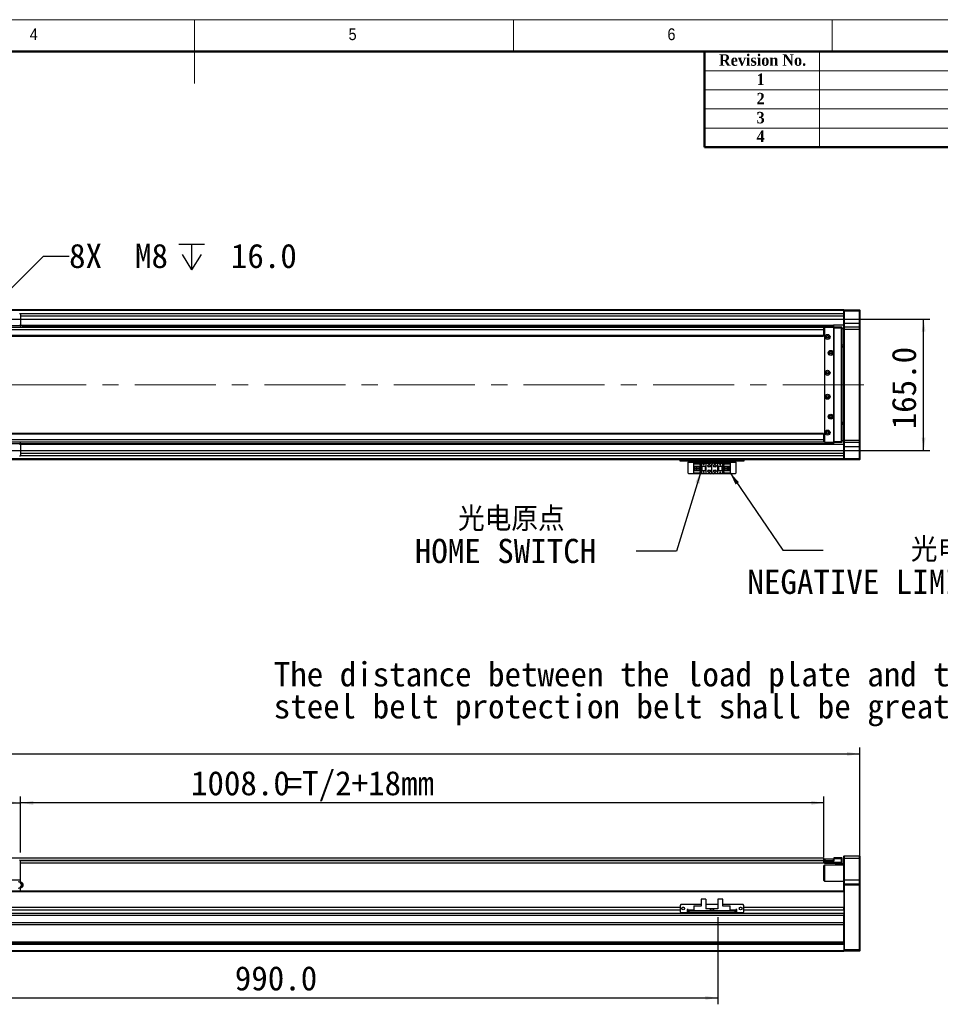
# Model space of a CAD drawing. Header units: millimetres. Extents: x 40 to 3320, y 40 to 2336.
# Tile 5 of 6: x 1461 to 2616, y 1101 to 2336. Entities that reach past the tile are written whole.
import ezdxf

# ---------------------------------------------------------------- set-up
doc = ezdxf.new("R2010")
doc.units = ezdxf.units.MM
doc.header["$LTSCALE"] = 8
doc.linetypes.add('CENTERX2', pattern=[20.32, 12.7, -2.54, 2.54, -2.54])
doc.layers.add('DIMNS', color=7, linetype='Continuous')
doc.styles.add('SLDTEXTSTYLE0', font='Gothic.ttf', dxfattribs={"width": 0.913})
doc.styles.add('SLDTEXTSTYLE1', font='timesbd.ttf', dxfattribs={"width": 0.933})
doc.styles.add('SLDTEXTSTYLE7', font='txt')
doc.styles.add('SLDTEXTSTYLE8', font='txt', dxfattribs={"bigfont": 'bigfont'})
doc.dimstyles.new('SLDDIMSTYLE0', dxfattribs={"dimtxt": 30.4, "dimasz": 16, "dimexe": 0, "dimexo": 0.0625, "dimgap": 7.6, "dimtad": 2, "dimdec": 1, "dimrnd": 1e-09, "dimzin": 4, "dimdsep": 46, "dimtxsty": 'SLDTEXTSTYLE7', "dimsah": 1, "dimcen": 0.09, "dimadec": 0, "dimazin": 1, "dimtfac": 1, "dimtdec": 1, "dimtmove": 0, "dimatfit": 0, "dimfxl": 0, "dimfrac": 2, "dimtolj": 1, "dimtzin": 12, "dimarcsym": 0})
doc.dimstyles.new('SLDDIMSTYLE1', dxfattribs={"dimtxt": 30.4, "dimasz": 16, "dimexe": 0, "dimexo": 0.0625, "dimgap": 7.6, "dimtad": 2, "dimdec": 1, "dimrnd": 1e-09, "dimzin": 4, "dimdsep": 46, "dimtxsty": 'SLDTEXTSTYLE7', "dimsah": 1, "dimcen": 0.09, "dimadec": 0, "dimazin": 1, "dimtfac": 1, "dimtdec": 1, "dimtofl": 0, "dimtmove": 0, "dimatfit": 3, "dimfxl": 0, "dimfrac": 2, "dimtolj": 1, "dimtzin": 12, "dimarcsym": 0})
doc.dimstyles.new('SLDDIMSTYLE3', dxfattribs={"dimtxt": 0.18, "dimasz": 16, "dimexe": 0, "dimexo": 0.0625, "dimgap": 0, "dimtad": 0, "dimtih": 1, "dimtoh": 1, "dimdec": 0, "dimrnd": 1e-09, "dimzin": 0, "dimdsep": 46, "dimtxsty": 'Standard', "dimsah": 1, "dimcen": 0.09, "dimadec": 0, "dimazin": 0, "dimtfac": 16, "dimtdec": 0, "dimtofl": 0, "dimtmove": 0, "dimatfit": 3, "dimfxl": 0, "dimfrac": 2, "dimtolj": 1, "dimtzin": 0, "dimarcsym": 0})
doc.dimstyles.new('SLDDIMSTYLE5', dxfattribs={"dimtxt": 30.4, "dimasz": 16, "dimexe": 0, "dimexo": 0.0625, "dimgap": 7.6, "dimtad": 0, "dimtih": 1, "dimtoh": 1, "dimdec": 6, "dimrnd": 1e-09, "dimzin": 12, "dimdsep": 46, "dimtxsty": 'SLDTEXTSTYLE7', "dimsah": 1, "dimcen": 0, "dimadec": 0, "dimazin": 3, "dimtfac": 1, "dimtdec": 1, "dimtofl": 0, "dimtmove": 0, "dimatfit": 3, "dimfxl": 0, "dimfrac": 2, "dimtolj": 1, "dimtzin": 12, "dimarcsym": 0})

# ---------------------------------------------------------------- blocks, each defined once
blk = doc.blocks.new('SW_NOTE_4')
at = {"layer": 'DIMNS', "color": 0, "char_height": 30.4, "attachment_point": 1, "style": 'SLDTEXTSTYLE7'}
for s, insert in [('The distance between the load plate and the ', (-929.8, 56)), ('steel belt protection belt shall be greater than 4mm', (-929.8, 15.8))]:
    blk.add_mtext(s, dxfattribs=dict(at, insert=insert))
blk = doc.blocks.new('_D_8')
at = {"layer": 'DIMNS'}
for p, q in [((1211.7, 1291.2), (1211.7, 1361.6)), ((1461.7, 1291.2), (1461.7, 1361.6)), ((1211.7, 1353.6), (1461.7, 1353.6))]:
    blk.add_line(p, q, dxfattribs=at)
for points in [[(1211.7, 1353.6), (1227.7, 1351.2), (1227.7, 1356)], [(1461.7, 1353.6), (1445.7, 1356), (1445.7, 1351.2)]]:
    blk.add_solid(points, dxfattribs=at)
at = {"layer": 'DIMNS', "insert": (1289.5, 1393.5), "char_height": 30.4, "attachment_point": 1, "style": 'SLDTEXTSTYLE7'}
blk.add_mtext('250.0', dxfattribs=at)
blk = doc.blocks.new('_D_9')
at = {"layer": 'DIMNS'}
for p, q in [((1461.7, 1291.2), (1461.7, 1361.6)), ((2469.7, 1285.2), (2469.7, 1361.6)), ((2469.7, 1353.6), (1461.7, 1353.6))]:
    blk.add_line(p, q, dxfattribs=at)
for points in [[(1461.7, 1353.6), (1477.7, 1351.2), (1477.7, 1356)], [(2469.7, 1353.6), (2453.7, 1356), (2453.7, 1351.2)]]:
    blk.add_solid(points, dxfattribs=at)
at = {"layer": 'DIMNS', "char_height": 30.4, "attachment_point": 1, "style": 'SLDTEXTSTYLE7'}
for s, insert in [('=T/2+18mm', (1794.4, 1393.5)), ('1008.0', (1675.6, 1393.5))]:
    blk.add_mtext(s, dxfattribs=dict(at, insert=insert))
blk = doc.blocks.new('_D_10')
at = {"layer": 'DIMNS'}
for p, q in [((158.7, 1260.7), (158.7, 1423)), ((2514.7, 1260.7), (2514.7, 1423)), ((158.7, 1415), (2514.7, 1415))]:
    blk.add_line(p, q, dxfattribs=at)
for points in [[(158.7, 1415), (174.7, 1412.6), (174.7, 1417.4)], [(2514.7, 1415), (2498.7, 1417.4), (2498.7, 1412.6)]]:
    blk.add_solid(points, dxfattribs=at)
at = {"layer": 'DIMNS', "insert": (1278.6, 1454.9), "char_height": 30.4, "attachment_point": 1, "style": 'SLDTEXTSTYLE7'}
blk.add_mtext('2356.0', dxfattribs=at)
blk = doc.blocks.new('_D_12')
at = {"layer": 'DIMNS'}
for p, q in [((1346.7, 1217.4), (1346.7, 1100.9)), ((2336.7, 1210.4), (2336.7, 1100.9)), ((1346.7, 1108.9), (2336.7, 1108.9))]:
    blk.add_line(p, q, dxfattribs=at)
for points in [[(1346.7, 1108.9), (1362.7, 1106.5), (1362.7, 1111.3)], [(2336.7, 1108.9), (2320.7, 1111.3), (2320.7, 1106.5)]]:
    blk.add_solid(points, dxfattribs=at)
at = {"layer": 'DIMNS', "insert": (1730.6, 1148.8), "char_height": 30.4, "attachment_point": 1, "style": 'SLDTEXTSTYLE7'}
blk.add_mtext('990.0', dxfattribs=at)
blk = doc.blocks.new('_D_13')
at = {"layer": 'DIMNS'}
for p, q in [((1421.8, 1960.5), (2602.7, 1960.5)), ((2594.7, 1795.5), (2594.7, 1960.5)), ((1421.8, 1795.5), (2602.7, 1795.5))]:
    blk.add_line(p, q, dxfattribs=at)
for points in [[(2594.7, 1960.5), (2592.3, 1944.5), (2597.1, 1944.5)], [(2594.7, 1795.5), (2597.1, 1811.5), (2592.3, 1811.5)]]:
    blk.add_solid(points, dxfattribs=at)
at = {"layer": 'DIMNS', "insert": (2554.8, 1822.2), "char_height": 30.4, "attachment_point": 1, "rotation": 90, "style": 'SLDTEXTSTYLE7'}
blk.add_mtext('165.0', dxfattribs=at)
blk = doc.blocks.new('SW_SYMBOL_HOLE_DEPTH')
at = {"layer": 'DIMNS', "color": 0}
for p, q in [((0, 7000), (6400, 7000)), ((3200, 7000), (3200, 600)), ((800, 4440), (3200, 600)), ((5600, 4440), (3200, 600))]:
    blk.add_line(p, q, dxfattribs=at)
blk = doc.blocks.new('_D_15')
at = {"layer": 'DIMNS'}
for p, q in [((1414.1, 1962.9), (1490.7, 2039.5)), ((1490.7, 2039.5), (1522.7, 2039.5))]:
    blk.add_line(p, q, dxfattribs=at)
blk.add_solid([(1414.1, 1962.9), (1427.1, 1972.5), (1423.7, 1975.9)], dxfattribs=at)
at = {"layer": 'DIMNS', "xscale": 0.004985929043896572, "yscale": 0.004985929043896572, "zscale": 0.004985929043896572}
blk.add_blockref('SW_SYMBOL_HOLE_DEPTH', (1660.5, 2019.4), dxfattribs=at)
at = {"layer": 'DIMNS', "char_height": 30.4, "attachment_point": 1, "style": 'SLDTEXTSTYLE7'}
for s, insert in [('8X  M8 ', (1522.7, 2054.9)), (' 16.0', (1705, 2054.9))]:
    blk.add_mtext(s, dxfattribs=dict(at, insert=insert))
blk = doc.blocks.new('SW_NOTE_6')
at = {"layer": 'DIMNS', "color": 0, "char_height": 30.4, "attachment_point": 1}
for s, insert, style in [('  光电原点', (-277.6, 55.7), 'SLDTEXTSTYLE8'), ('HOME SWITCH', (-277.6, 15.5), 'SLDTEXTSTYLE7')]:
    blk.add_mtext(s, dxfattribs=dict(at, insert=insert, style=style))
blk = doc.blocks.new('SW_NOTE_7')
at = {"layer": 'DIMNS', "color": 0, "char_height": 30.4, "attachment_point": 2}
for s, insert, style in [('     光电负限位', (125.7, 15.7), 'SLDTEXTSTYLE8'), ('NEGATIVE LIMIT SWITCH', (122, -24.5), 'SLDTEXTSTYLE7')]:
    blk.add_mtext(s, dxfattribs=dict(at, insert=insert, style=style))

msp = doc.modelspace()

# ---------------------------------------------------------------- linework, layer by layer
at = {"color": 7, "linetype": 'Continuous', "lineweight": 18}
for p, q in [((3320, 2336), (40, 2336)), ((1680, 2336), (1680, 2256)), ((2080, 2296), (2080, 2336)), ((2480, 2336), (2480, 2296)), ((80, 2296), (3280, 2296)), ((2464, 2296), (2464, 2176)), ((2320, 2272), (3280, 2272)), ((2320, 2248), (3280, 2248)), ((2320, 2224), (3280, 2224)), ((2320, 2200), (3280, 2200))]:
    msp.add_line(p, q, dxfattribs=at)
at = {"color": 7, "linetype": 'Continuous', "lineweight": 50}
for p, q in [((3280, 2296), (80, 2296)), ((2320, 2296), (2320, 2176)), ((3280, 2176), (2320, 2176))]:
    msp.add_line(p, q, dxfattribs=at)
at = {"color": 7, "linetype": 'Continuous', "lineweight": 25}
for p, q in [((2494.6754746, 1972.0266006), (1426.1754922, 1972.0266006)), ((1426.1754922, 1971.8266047), (2376.6754441, 1971.8266047)), ((1426.1754922, 1971.6266013), (2376.6754441, 1971.6266013)), ((1426.1754922, 1971.5266071), (2494.6754746, 1971.5266071)), ((1460.6754951, 1967.5266064), (1461.6754822, 1967.5266064)), ((1461.6754822, 1967.5266064), (1461.6754822, 1952.5266058)), ((2494.6754746, 1967.0266054), (1461.6754822, 1967.0266054)), ((2376.6754441, 1971.8266047), (2376.6754441, 1971.6266013)), ((2376.6754441, 1971.5266071), (2376.6754441, 1971.6266013)), ((2494.6754746, 1971.726603), (2494.9755244, 1972.0266006)), ((2494.6754746, 1972.0266006), (2494.6754746, 1971.726603)), ((2494.6754746, 1970.5266051), (2494.6754746, 1971.726603)), ((2494.6754746, 1970.5266051), (2494.9755244, 1970.5266051)), ((2494.6754746, 1955.5266045), (2494.6754746, 1970.5266051)), ((2494.9755244, 1972.0266006), (2494.9755244, 1970.5266051)), ((2494.9755244, 1972.0266006), (2514.3755249, 1972.0266006)), ((2514.3755249, 1970.5266051), (2494.9755244, 1970.5266051)), ((2494.9755244, 1970.5266051), (2494.9755244, 1955.5266045)), ((2514.3755249, 1970.5266051), (2514.3755249, 1972.0266006)), ((2514.3755249, 1972.0266006), (2514.6754555, 1971.726603)), ((2514.3755249, 1970.5266051), (2514.6754555, 1970.5266051)), ((2514.3755249, 1955.5266045), (2514.3755249, 1970.5266051)), ((2514.6754555, 1971.726603), (2514.6754555, 1970.5266051)), ((2514.6754555, 1970.5266051), (2514.6754555, 1955.5266045)), ((1461.6754822, 1952.0266048), (1349.0754537, 1952.0266048)), ((1461.6754822, 1952.5266058), (1460.6754951, 1952.5266058)), ((1461.6754822, 1953.0266068), (2481.6754631, 1953.0266068)), ((1461.6754822, 1952.5266058), (1461.6754822, 1952.0266048)), ((1461.6754822, 1952.0266048), (1461.6754822, 1950.0266008)), ((2481.6754631, 1952.596604), (1463.1603531, 1952.596604)), ((1463.9260344, 1952.0225145), (2481.6754631, 1952.0225145)), ((2481.6754631, 1953.0266068), (2481.6754631, 1952.596604)), ((2494.6754746, 1953.0266068), (2481.6754631, 1953.0266068)), ((2481.6754631, 1952.596604), (2481.6754631, 1952.0225145)), ((2481.6754631, 1952.0225145), (2481.6754631, 1950.5266018)), ((2494.6754746, 1955.5266045), (2494.9755244, 1955.5266045)), ((2494.6754746, 1950.2266042), (2494.6754746, 1955.5266045)), ((2494.9755244, 1955.5266045), (2494.9755244, 1950.5266018)), ((2494.9755244, 1955.5266045), (2514.3755249, 1955.5266045)), ((2514.3755249, 1950.5266018), (2514.3755249, 1955.5266045)), ((2514.3755249, 1955.5266045), (2514.6754555, 1955.5266045)), ((2514.6754555, 1955.5266045), (2514.6754555, 1950.2266042)), ((2469.1755347, 1950.0266008), (203.1755022, 1950.0266008)), ((2469.1755347, 1947.0266021), (203.1755022, 1947.0266021)), ((2469.1755347, 1940.0265991), (203.1755022, 1940.0265991)), ((1465.1844673, 1950.0266008), (1465.2754836, 1951.328776)), ((2469.1755347, 1950.0266008), (2469.1755347, 1947.0266021)), ((2470.1754622, 1949.2446921), (2469.1755347, 1949.2446921)), ((2470.1754622, 1948.0266042), (2469.1755347, 1948.0266042)), ((2469.1755347, 1947.0266021), (2469.1755347, 1940.0265991)), ((2469.1755347, 1940.0265991), (2469.1755347, 1939.0266008)), ((2470.475512, 1950.5266018), (2470.1754622, 1950.2266042)), ((2470.1754622, 1949.5266072), (2470.1754622, 1950.2266042)), ((2470.475512, 1950.2266042), (2470.1754622, 1950.2266042)), ((2470.675426, 1950.0266008), (2470.1754622, 1949.5266072)), ((2470.1754622, 1949.5266072), (2470.1754622, 1806.5266005)), ((2470.475512, 1950.2266042), (2470.475512, 1950.5266018)), ((2470.475512, 1950.5266018), (2482.6755099, 1950.5266018)), ((2482.6755099, 1950.2266042), (2470.475512, 1950.2266042)), ((2470.475512, 1950.2266042), (2470.475512, 1949.8266048)), ((2481.6754631, 1950.0266008), (2470.675426, 1950.0266008)), ((2482.1754269, 1949.5266072), (2481.6754631, 1950.0266008)), ((2482.1754269, 1806.5266005), (2482.1754269, 1949.5266072)), ((2482.6755099, 1950.5266018), (2491.8754868, 1950.5266018)), ((2482.6755099, 1949.0266062), (2482.6755099, 1950.5266018)), ((2491.8754868, 1949.0266062), (2482.6755099, 1949.0266062)), ((2482.6755099, 1807.0266015), (2482.6755099, 1949.0266062)), ((2491.8754868, 1949.0266062), (2491.8754868, 1950.5266018)), ((2492.1755366, 1950.2266042), (2491.8754868, 1950.5266018)), ((2491.8754868, 1807.0266015), (2491.8754868, 1949.0266062)), ((2492.1755366, 1949.0266062), (2491.8754868, 1949.0266062)), ((2492.1755366, 1950.2266042), (2492.1755366, 1949.0266062)), ((2492.1755366, 1949.0266062), (2492.1755366, 1807.0266015)), ((2494.6754746, 1948.0266042), (2492.1755366, 1948.0266042)), ((2494.9755244, 1950.5266018), (2494.6754746, 1950.2266042)), ((2494.6754746, 1947.5266032), (2494.6754746, 1950.2266042)), ((2494.9755244, 1947.5266032), (2494.6754746, 1947.5266032)), ((2494.6754746, 1808.5266046), (2494.6754746, 1947.5266032)), ((2494.9755244, 1950.5266018), (2494.9755244, 1947.5266032)), ((2494.9755244, 1950.5266018), (2514.3755249, 1950.5266018)), ((2514.3755249, 1947.5266032), (2494.9755244, 1947.5266032)), ((2494.9755244, 1947.5266032), (2494.9755244, 1808.5266046)), ((2514.3755249, 1947.5266032), (2514.3755249, 1950.5266018)), ((2514.3755249, 1950.5266018), (2514.6754555, 1950.2266042)), ((2514.3755249, 1947.5266032), (2514.6754555, 1947.5266032)), ((2514.3755249, 1808.5266046), (2514.3755249, 1947.5266032)), ((2514.6754555, 1950.2266042), (2514.6754555, 1947.5266032)), ((2514.6754555, 1947.5266032), (2514.6754555, 1808.5266046)), ((203.1755022, 1939.0266008), (2469.1755347, 1939.0266008)), ((2492.1755366, 1928.0266046), (2494.6754746, 1928.0266046)), ((2492.1755366, 1926.0266043), (2494.6754746, 1926.0266043)), ((2494.6754746, 1925.0266023), (2492.1755366, 1925.0266023)), ((2492.1755366, 1831.0266055), (2494.6754746, 1831.0266055)), ((2494.6754746, 1830.0266035), (2492.1755366, 1830.0266035)), ((2494.6754746, 1828.0266031), (2492.1755366, 1828.0266031)), ((2469.1755347, 1817.0266069), (203.1755022, 1817.0266069)), ((2469.1755347, 1816.0266049), (203.1755022, 1816.0266049)), ((2469.1755347, 1817.0266069), (2469.1755347, 1816.0266049)), ((2469.1755347, 1816.0266049), (2469.1755347, 1809.0266056)), ((2469.1755347, 1809.0266056), (203.1755022, 1809.0266056)), ((2469.1755347, 1806.026607), (203.1755022, 1806.026607)), ((1461.6754822, 1804.0266029), (1211.6754822, 1804.0266029)), ((1460.6754951, 1803.5266019), (1461.6754822, 1803.5266019)), ((1461.6754822, 1804.0266029), (1461.6754822, 1806.026607)), ((2481.6754631, 1804.0306933), (1461.6754822, 1804.0306933)), ((1461.6754822, 1804.0266029), (1461.6754822, 1803.5266019)), ((1461.6754822, 1803.5266019), (1461.6754822, 1788.5266013)), ((2481.6754631, 1803.4566037), (1461.6754822, 1803.4566037)), ((2469.1755347, 1809.0266056), (2469.1755347, 1806.026607)), ((2469.1755347, 1808.0266036), (2470.1754622, 1808.0266036)), ((2469.1755347, 1806.8085156), (2470.1754622, 1806.8085156)), ((2470.1754622, 1806.5266005), (2470.675426, 1806.026607)), ((2470.1754622, 1805.8266036), (2470.1754622, 1806.5266005)), ((2470.1754622, 1805.8266036), (2470.475512, 1805.8266036)), ((2470.1754622, 1805.8266036), (2470.475512, 1805.526606)), ((2470.475512, 1806.2266029), (2470.475512, 1805.8266036)), ((2470.475512, 1805.8266036), (2482.6755099, 1805.8266036)), ((2470.475512, 1805.526606), (2470.475512, 1805.8266036)), ((2482.6755099, 1805.526606), (2470.475512, 1805.526606)), ((2470.675426, 1806.026607), (2481.6754631, 1806.026607)), ((2481.6754631, 1806.026607), (2482.1754269, 1806.5266005)), ((2481.6754631, 1805.526606), (2481.6754631, 1804.0306933)), ((2481.6754631, 1804.0306933), (2481.6754631, 1803.4566037)), ((2481.6754631, 1803.4566037), (2481.6754631, 1803.0266009)), ((2482.6755099, 1807.0266015), (2491.8754868, 1807.0266015)), ((2482.6755099, 1805.526606), (2482.6755099, 1807.0266015)), ((2491.8754868, 1805.526606), (2482.6755099, 1805.526606)), ((2492.1755366, 1807.0266015), (2491.8754868, 1807.0266015)), ((2491.8754868, 1805.526606), (2491.8754868, 1807.0266015)), ((2492.1755366, 1805.8266036), (2491.8754868, 1805.526606)), ((2492.1755366, 1808.0266036), (2494.6754746, 1808.0266036)), ((2492.1755366, 1807.0266015), (2492.1755366, 1805.8266036)), ((2494.9755244, 1808.5266046), (2494.6754746, 1808.5266046)), ((2494.6754746, 1805.8266036), (2494.6754746, 1808.5266046)), ((2494.9755244, 1805.526606), (2494.6754746, 1805.8266036)), ((2494.6754746, 1800.5266033), (2494.6754746, 1805.8266036)), ((2494.9755244, 1808.5266046), (2514.3755249, 1808.5266046)), ((2494.9755244, 1808.5266046), (2494.9755244, 1805.526606)), ((2514.3755249, 1805.526606), (2494.9755244, 1805.526606)), ((2494.9755244, 1805.526606), (2494.9755244, 1800.5266033)), ((2514.3755249, 1808.5266046), (2514.6754555, 1808.5266046)), ((2514.3755249, 1805.526606), (2514.3755249, 1808.5266046)), ((2514.3755249, 1805.526606), (2514.6754555, 1805.8266036)), ((2514.3755249, 1800.5266033), (2514.3755249, 1805.526606)), ((2514.6754555, 1808.5266046), (2514.6754555, 1805.8266036)), ((2514.6754555, 1805.8266036), (2514.6754555, 1800.5266033)), ((2481.6754631, 1803.0266009), (1461.6754822, 1803.0266009)), ((2494.6754746, 1803.0266009), (2481.6754631, 1803.0266009)), ((2494.9755244, 1800.5266033), (2494.6754746, 1800.5266033)), ((2494.6754746, 1785.5266027), (2494.6754746, 1800.5266033)), ((2494.9755244, 1800.5266033), (2514.3755249, 1800.5266033)), ((2494.9755244, 1800.5266033), (2494.9755244, 1785.5266027)), ((2514.6754555, 1800.5266033), (2514.3755249, 1800.5266033)), ((2514.3755249, 1785.5266027), (2514.3755249, 1800.5266033)), ((2514.6754555, 1800.5266033), (2514.6754555, 1785.5266027)), ((2494.6754746, 1784.0266071), (1346.6754727, 1784.0266071)), ((1461.6754822, 1788.5266013), (1460.6754951, 1788.5266013)), ((2494.6754746, 1789.0266023), (1461.6754822, 1789.0266023)), ((2289.1754679, 1782.026603), (2289.1754679, 1784.0266071)), ((2290.1755146, 1782.026603), (2289.1754679, 1782.026603)), ((2290.1755146, 1784.0266071), (2290.1755146, 1782.026603)), ((2368.1754641, 1782.026603), (2290.1755146, 1782.026603)), ((2299.1754584, 1782.026603), (2299.1754584, 1781.026601)), ((2299.1754584, 1781.026601), (2359.1755204, 1781.026601)), ((2299.1754584, 1767.2266058), (2299.1754584, 1781.026601)), ((2306.4754776, 1778.9266027), (2306.4754776, 1779.7266014)), ((2306.4754776, 1779.7266014), (2315.6754546, 1779.7266014)), ((2314.7754244, 1778.9266027), (2306.4754776, 1778.9266027)), ((2306.4754776, 1778.9266027), (2306.4754776, 1778.4266017)), ((2314.2754607, 1778.4266017), (2314.7754244, 1778.9266027)), ((2314.7754244, 1767.1266041), (2314.7754244, 1778.9266027)), ((2315.6754546, 1779.7266014), (2315.6754546, 1776.0266058)), ((2315.6754546, 1779.7266014), (2321.6754965, 1779.7266014)), ((2318.2755284, 1778.6266051), (2319.0754227, 1778.6266051)), ((2318.2755284, 1778.2266058), (2318.2755284, 1778.6266051)), ((2319.0754227, 1778.6266051), (2319.0754227, 1778.2266058)), ((2321.6754965, 1779.7266014), (2321.6754965, 1776.0266058)), ((2321.6754965, 1779.7266014), (2327.1754555, 1779.7266014)), ((2331.1755232, 1779.7266014), (2336.6754822, 1779.7266014)), ((2336.6754822, 1776.0266058), (2336.6754822, 1779.7266014)), ((2336.6754822, 1779.7266014), (2342.6755242, 1779.7266014)), ((2339.0755228, 1777.4266071), (2339.6755032, 1778.6266051)), ((2339.6755032, 1778.6266051), (2340.2754836, 1777.4266071)), ((2342.6755242, 1776.0266058), (2342.6755242, 1779.7266014)), ((2342.6755242, 1779.7266014), (2351.8755011, 1779.7266014)), ((2351.8755011, 1778.9266027), (2343.5754351, 1778.9266027)), ((2343.5754351, 1778.9266027), (2344.0755181, 1778.4266017)), ((2343.5754351, 1778.9266027), (2343.5754351, 1767.1266041)), ((2351.8755011, 1779.7266014), (2351.8755011, 1778.9266027)), ((2351.8755011, 1778.4266017), (2351.8755011, 1778.9266027)), ((2359.1755204, 1781.026601), (2359.1755204, 1782.026603)), ((2359.1755204, 1781.026601), (2359.1755204, 1767.2266058)), ((2368.1754641, 1782.026603), (2368.1754641, 1784.0266071)), ((2369.1755108, 1782.026603), (2368.1754641, 1782.026603)), ((2369.1755108, 1784.0266071), (2369.1755108, 1782.026603)), ((2494.9755244, 1785.5266027), (2494.6754746, 1785.5266027)), ((2494.6754746, 1784.3266047), (2494.6754746, 1785.5266027)), ((2494.9755244, 1784.0266071), (2494.6754746, 1784.3266047)), ((2494.6754746, 1784.3266047), (2494.6754746, 1784.0266071)), ((2494.9755244, 1785.5266027), (2514.3755249, 1785.5266027)), ((2494.9755244, 1785.5266027), (2494.9755244, 1784.0266071)), ((2514.3755249, 1784.0266071), (2494.9755244, 1784.0266071)), ((2514.6754555, 1785.5266027), (2514.3755249, 1785.5266027)), ((2514.3755249, 1784.0266071), (2514.3755249, 1785.5266027)), ((2514.6754555, 1784.3266047), (2514.3755249, 1784.0266071)), ((2514.6754555, 1785.5266027), (2514.6754555, 1784.3266047)), ((2299.1754584, 1767.2266058), (2300.1755051, 1766.2266038)), ((2358.1754736, 1766.2266038), (2300.1755051, 1766.2266038)), ((2314.2754607, 1778.4266017), (2306.4754776, 1778.4266017)), ((2306.4754776, 1775.8266024), (2306.4754776, 1778.4266017)), ((2306.4754776, 1775.8266024), (2312.6754336, 1775.8266024)), ((2306.4754776, 1770.2266045), (2306.4754776, 1775.8266024)), ((2312.6754336, 1770.2266045), (2306.4754776, 1770.2266045)), ((2306.4754776, 1767.6266051), (2306.4754776, 1770.2266045)), ((2306.4754776, 1767.6266051), (2314.2754607, 1767.6266051)), ((2306.4754776, 1767.6266051), (2306.4754776, 1767.1266041)), ((2306.4754776, 1767.1266041), (2314.7754244, 1767.1266041)), ((2306.4754776, 1766.3266055), (2306.4754776, 1767.1266041)), ((2315.6754546, 1766.3266055), (2306.4754776, 1766.3266055)), ((2307.7754549, 1770.2266045), (2307.7754549, 1775.8266024)), ((2308.2755379, 1775.4766039), (2308.2755379, 1775.8266024)), ((2312.6754336, 1775.4766039), (2308.2755379, 1775.4766039)), ((2308.2755379, 1770.5766029), (2308.2755379, 1775.4766039)), ((2308.2755379, 1770.2266045), (2308.2755379, 1770.5766029)), ((2308.2755379, 1770.5766029), (2312.6754336, 1770.5766029)), ((2309.2355303, 1773.8266058), (2309.2355303, 1772.2266011)), ((2311.0755257, 1773.8266058), (2309.2355303, 1773.8266058)), ((2309.2355303, 1772.2266011), (2311.0755257, 1772.2266011)), ((2311.0755257, 1773.8266058), (2311.0755257, 1772.2266011)), ((2312.6754336, 1775.8266024), (2312.6754336, 1770.2266045)), ((2314.2754607, 1767.6266051), (2314.2754607, 1778.4266017)), ((2314.7754244, 1767.1266041), (2314.2754607, 1767.6266051)), ((2315.6754546, 1776.0266058), (2321.6754965, 1776.0266058)), ((2315.6754546, 1776.0266058), (2315.6754546, 1770.0266011)), ((2321.6754965, 1770.0266011), (2315.6754546, 1770.0266011)), ((2315.6754546, 1770.0266011), (2315.6754546, 1766.3266055)), ((2321.6754965, 1766.3266055), (2315.6754546, 1766.3266055)), ((2316.1755375, 1776.0266058), (2316.1755375, 1770.0266011)), ((2316.4754681, 1776.0266058), (2316.4754681, 1770.0266011)), ((2318.0754952, 1778.2266058), (2318.2755284, 1778.2266058)), ((2318.6754755, 1777.0266004), (2318.0754952, 1778.2266058)), ((2318.0754952, 1768.6266072), (2318.2755284, 1768.6266072)), ((2318.6754755, 1767.4266018), (2318.0754952, 1768.6266072)), ((2318.2755284, 1769.0266065), (2319.0754227, 1769.0266065)), ((2318.2755284, 1768.6266072), (2318.2755284, 1769.0266065)), ((2319.2754559, 1778.2266058), (2318.6754755, 1777.0266004)), ((2319.2754559, 1768.6266072), (2318.6754755, 1767.4266018)), ((2319.0754227, 1778.2266058), (2319.2754559, 1778.2266058)), ((2319.0754227, 1769.0266065), (2319.0754227, 1768.6266072)), ((2319.0754227, 1768.6266072), (2319.2754559, 1768.6266072)), ((2320.875483, 1770.0266011), (2320.875483, 1776.0266058)), ((2321.1755328, 1770.0266011), (2321.1755328, 1776.0266058)), ((2321.6754965, 1776.0266058), (2321.6754965, 1770.0266011)), ((2321.6754965, 1770.0266011), (2321.6754965, 1766.3266055)), ((2327.1754555, 1766.3266055), (2321.6754965, 1766.3266055)), ((2329.1754298, 1768.3266021), (2329.1754298, 1777.7266048)), ((2336.6754822, 1766.3266055), (2331.1755232, 1766.3266055)), ((2336.6754822, 1776.0266058), (2342.6755242, 1776.0266058)), ((2336.6754822, 1770.0266011), (2336.6754822, 1776.0266058)), ((2336.6754822, 1766.3266055), (2336.6754822, 1770.0266011)), ((2342.6755242, 1770.0266011), (2336.6754822, 1770.0266011)), ((2342.6755242, 1766.3266055), (2336.6754822, 1766.3266055)), ((2337.175446, 1776.0266058), (2337.175446, 1770.0266011)), ((2337.4754958, 1776.0266058), (2337.4754958, 1770.0266011)), ((2339.2754368, 1777.4266071), (2339.0755228, 1777.4266071)), ((2339.0755228, 1767.8266011), (2339.6755032, 1769.0266065)), ((2339.2754368, 1767.8266011), (2339.0755228, 1767.8266011)), ((2339.2754368, 1777.0266004), (2339.2754368, 1777.4266071)), ((2340.0754504, 1777.0266004), (2339.2754368, 1777.0266004)), ((2339.2754368, 1767.4266018), (2339.2754368, 1767.8266011)), ((2340.0754504, 1767.4266018), (2339.2754368, 1767.4266018)), ((2339.6755032, 1769.0266065), (2340.2754836, 1767.8266011)), ((2340.0754504, 1777.4266071), (2340.0754504, 1777.0266004)), ((2340.2754836, 1777.4266071), (2340.0754504, 1777.4266071)), ((2340.0754504, 1767.8266011), (2340.0754504, 1767.4266018)), ((2340.2754836, 1767.8266011), (2340.0754504, 1767.8266011)), ((2341.8755106, 1770.0266011), (2341.8755106, 1776.0266058)), ((2342.1754412, 1770.0266011), (2342.1754412, 1776.0266058)), ((2342.6755242, 1770.0266011), (2342.6755242, 1776.0266058)), ((2342.6755242, 1766.3266055), (2342.6755242, 1770.0266011)), ((2351.8755011, 1766.3266055), (2342.6755242, 1766.3266055)), ((2344.0755181, 1767.6266051), (2343.5754351, 1767.1266041)), ((2343.5754351, 1767.1266041), (2351.8755011, 1767.1266041)), ((2351.8755011, 1778.4266017), (2344.0755181, 1778.4266017)), ((2344.0755181, 1778.4266017), (2344.0755181, 1767.6266051)), ((2344.0755181, 1767.6266051), (2351.8755011, 1767.6266051)), ((2345.675426, 1775.8266024), (2351.8755011, 1775.8266024)), ((2345.675426, 1770.2266045), (2345.675426, 1775.8266024)), ((2350.0754408, 1775.4766039), (2345.675426, 1775.4766039)), ((2345.675426, 1770.5766029), (2350.0754408, 1770.5766029)), ((2351.8755011, 1770.2266045), (2345.675426, 1770.2266045)), ((2347.275453, 1772.2266011), (2347.275453, 1773.8266058)), ((2349.1154484, 1773.8266058), (2347.275453, 1773.8266058)), ((2347.275453, 1772.2266011), (2349.1154484, 1772.2266011)), ((2349.1154484, 1772.2266011), (2349.1154484, 1773.8266058)), ((2350.0754408, 1775.8266024), (2350.0754408, 1775.4766039)), ((2350.0754408, 1775.4766039), (2350.0754408, 1770.5766029)), ((2350.0754408, 1770.5766029), (2350.0754408, 1770.2266045)), ((2350.5755238, 1775.8266024), (2350.5755238, 1770.2266045)), ((2351.8755011, 1778.4266017), (2351.8755011, 1775.8266024)), ((2351.8755011, 1775.8266024), (2351.8755011, 1770.2266045)), ((2351.8755011, 1770.2266045), (2351.8755011, 1767.6266051)), ((2351.8755011, 1767.1266041), (2351.8755011, 1767.6266051)), ((2351.8755011, 1767.1266041), (2351.8755011, 1766.3266055)), ((2358.1754736, 1766.2266038), (2359.1755204, 1767.2266058)), ((2482.6755099, 1285.0142128), (2491.8754868, 1285.0142128)), ((2482.6755099, 1283.5142098), (2482.6755099, 1285.0142128)), ((2491.8754868, 1283.5142098), (2491.8754868, 1285.0142128)), ((2492.1755366, 1284.7142152), (2491.8754868, 1285.0142128)), ((2492.1755366, 1284.7142152), (2492.1755366, 1283.5142098)), ((2494.9755244, 1287.0142094), (2494.6754746, 1286.7142118)), ((2494.6754746, 1284.0142108), (2494.6754746, 1286.7142118)), ((2494.9755244, 1287.0142094), (2494.9755244, 1284.0142108)), ((2494.9755244, 1287.0142094), (2514.3755249, 1287.0142094)), ((2514.3755249, 1284.0142108), (2514.3755249, 1287.0142094)), ((2514.3755249, 1287.0142094), (2514.6754555, 1286.7142118)), ((2514.6754555, 1286.7142118), (2514.6754555, 1284.0142108)), ((2469.1755347, 1284.3642093), (203.1755022, 1284.3642093)), ((1461.6754822, 1281.0142122), (1460.6754951, 1282.0142142)), ((1461.6754822, 1256.514211), (1461.6754822, 1281.0142122)), ((2469.1755347, 1277.864211), (1461.6754822, 1277.864211)), ((2469.1755347, 1284.3642093), (2469.1755347, 1281.3642106)), ((2469.1755347, 1281.3642106), (2469.1755347, 1280.8642096)), ((2469.1755347, 1281.2142156), (2470.1754622, 1281.2142156)), ((2469.1755347, 1281.0142122), (2470.475512, 1281.0142122)), ((2469.1755347, 1280.8642096), (2469.1755347, 1277.864211)), ((2470.1754622, 1275.5142159), (2469.6754984, 1275.0142149)), ((2469.6754984, 1267.8945891), (2469.6754984, 1275.0142149)), ((2470.1754622, 1281.2142156), (2470.1754622, 1283.2142122)), ((2470.1754622, 1283.2142122), (2470.675426, 1283.2142122)), ((2470.675426, 1281.2142156), (2470.1754622, 1281.2142156)), ((2470.1754622, 1280.7142145), (2470.475512, 1281.0142122)), ((2470.1754622, 1280.7142145), (2470.475512, 1280.7142145)), ((2470.1754622, 1279.0142156), (2470.1754622, 1280.7142145)), ((2470.1754622, 1277.8142102), (2470.1754622, 1279.0142156)), ((2470.1754622, 1279.0142156), (2470.475512, 1279.0142156)), ((2470.1754622, 1277.8142102), (2470.475512, 1277.5142125)), ((2494.6754746, 1275.5142159), (2470.1754622, 1275.5142159)), ((2470.1754622, 1275.5142159), (2470.1754622, 1268.0198706)), ((2470.475512, 1280.7142145), (2470.475512, 1281.0142122)), ((2470.475512, 1281.0142122), (2482.6755099, 1281.0142122)), ((2470.475512, 1280.7142145), (2470.475512, 1279.0142156)), ((2482.6755099, 1280.7142145), (2470.475512, 1280.7142145)), ((2470.475512, 1279.0142156), (2491.8754868, 1279.0142156)), ((2470.475512, 1279.0142156), (2470.475512, 1277.5142125)), ((2491.8754868, 1277.5142125), (2470.475512, 1277.5142125)), ((2470.675426, 1283.2142122), (2470.675426, 1281.2142156)), ((2470.675426, 1283.2142122), (2481.6754631, 1283.2142122)), ((2470.675426, 1281.2142156), (2481.6754631, 1281.2142156)), ((2481.6754631, 1281.2142156), (2481.6754631, 1283.2142122)), ((2481.6754631, 1283.2142122), (2482.1754269, 1283.2142122)), ((2482.1754269, 1281.2142156), (2481.6754631, 1281.2142156)), ((2482.1754269, 1283.2142122), (2482.1754269, 1281.2142156)), ((2482.1754269, 1281.0142122), (2482.1754269, 1281.2142156)), ((2482.6755099, 1280.7142145), (2482.6755099, 1283.5142098)), ((2491.8754868, 1283.5142098), (2482.6755099, 1283.5142098)), ((2484.6754841, 1276.5142105), (2484.6754841, 1277.5142125)), ((2494.6754746, 1276.5142105), (2484.6754841, 1276.5142105)), ((2484.6754841, 1275.5142159), (2484.6754841, 1276.5142105)), ((2491.8754868, 1279.0142156), (2491.8754868, 1283.5142098)), ((2492.1755366, 1283.5142098), (2491.8754868, 1283.5142098)), ((2491.8754868, 1277.5142125), (2491.8754868, 1279.0142156)), ((2491.8754868, 1279.0142156), (2492.1755366, 1279.0142156)), ((2491.8754868, 1277.5142125), (2492.1755366, 1277.8142102)), ((2491.8754868, 1277.5142125), (2494.6754746, 1277.5142125)), ((2492.1755366, 1283.5142098), (2492.1755366, 1279.0142156)), ((2492.1755366, 1279.0142156), (2492.1755366, 1277.8142102)), ((2494.9755244, 1284.0142108), (2494.6754746, 1284.0142108)), ((2494.6754746, 1257.014212), (2494.6754746, 1284.0142108)), ((2494.9755244, 1284.0142108), (2494.9755244, 1257.014212)), ((2514.3755249, 1284.0142108), (2494.9755244, 1284.0142108)), ((2514.3755249, 1257.014212), (2514.3755249, 1284.0142108)), ((2514.3755249, 1284.0142108), (2514.6754555, 1284.0142108)), ((2514.6754555, 1284.0142108), (2514.6754555, 1257.014212)), ((2469.6754984, 1256.0142137), (2469.6754984, 1267.8945891)), ((2470.1754622, 1268.0198706), (2470.1754622, 1255.5142127)), ((1461.6754822, 1256.514211), (1346.6754727, 1256.514211)), ((1462.1598296, 1254.0142133), (1460.7786111, 1254.0142133)), ((1461.6754822, 1254.0142133), (1461.6754822, 1256.514211)), ((1462.5686578, 1254.0142133), (1462.1598296, 1254.0142133)), ((1464.4308261, 1250.5142137), (1464.0448265, 1250.5142137)), ((1464.8354821, 1251.9548766), (1464.4786291, 1252.4755753)), ((1464.4786291, 1248.5528484), (1464.8354821, 1249.0735508)), ((2469.6754984, 1256.0142137), (2470.1754622, 1255.5142127)), ((2470.1754622, 1255.5142127), (2494.6754746, 1255.5142127)), ((2494.9755244, 1257.014212), (2494.6754746, 1257.014212)), ((2494.6754746, 1251.7142117), (2494.6754746, 1257.014212)), ((2494.9755244, 1252.014213), (2494.6754746, 1251.7142117)), ((2494.6754746, 1250.5142137), (2494.6754746, 1251.7142117)), ((2494.9755244, 1250.5142137), (2494.6754746, 1250.5142137)), ((2494.6754746, 1242.728357), (2494.6754746, 1250.5142137)), ((2494.9755244, 1257.014212), (2494.9755244, 1252.014213)), ((2494.9755244, 1257.014212), (2514.3755249, 1257.014212)), ((2494.9755244, 1252.014213), (2494.9755244, 1250.5142137)), ((2494.9755244, 1252.014213), (2514.3755249, 1252.014213)), ((2514.3755249, 1250.5142137), (2494.9755244, 1250.5142137)), ((2494.9755244, 1250.5142137), (2494.9755244, 1169.5142116)), ((2514.3755249, 1252.014213), (2514.3755249, 1257.014212)), ((2514.6754555, 1257.014212), (2514.3755249, 1257.014212)), ((2514.3755249, 1250.5142137), (2514.3755249, 1252.014213)), ((2514.6754555, 1251.7142117), (2514.3755249, 1252.014213)), ((2514.3755249, 1169.5142116), (2514.3755249, 1250.5142137)), ((2514.6754555, 1250.5142137), (2514.3755249, 1250.5142137)), ((2514.6754555, 1257.014212), (2514.6754555, 1251.7142117)), ((2514.6754555, 1251.7142117), (2514.6754555, 1250.5142137)), ((2514.6754555, 1250.5142137), (2514.6754555, 1169.6384761)), ((2494.6754746, 1243.0142134), (1346.6754727, 1243.0142134)), ((1461.6754822, 1243.0142134), (1461.6754822, 1247.0142141)), ((1462.5686578, 1247.0142141), (1462.1598296, 1247.0142141)), ((2494.6754746, 1242.728357), (2494.6754746, 1242.0142114)), ((2494.6754746, 1242.0142114), (2494.6754746, 1222.5142128)), ((2290.1755146, 1226.0142125), (2289.1754679, 1225.0142123)), ((2289.1754679, 1225.0142123), (2289.1754679, 1217.0142129)), ((2315.6754546, 1226.0142125), (2290.1755146, 1226.0142125)), ((2306.4754776, 1224.5142132), (2314.2754607, 1224.5142132)), ((2306.4754776, 1224.5142132), (2306.4754776, 1224.0142121)), ((2306.4754776, 1224.0142121), (2306.4754776, 1218.014213)), ((2315.6754546, 1224.0142121), (2306.4754776, 1224.0142121)), ((2314.7754244, 1224.0142121), (2314.2754607, 1224.5142132)), ((2315.6754546, 1232.9142138), (2315.6754546, 1224.0142121)), ((2321.6754965, 1232.9142138), (2315.6754546, 1232.9142138)), ((2321.6754965, 1232.9142138), (2321.6754965, 1220.5142125)), ((2336.6754822, 1226.0142125), (2321.6754965, 1226.0142125)), ((2336.6754822, 1232.9142138), (2336.6754822, 1220.5142125)), ((2342.6755242, 1232.9142138), (2336.6754822, 1232.9142138)), ((2342.6755242, 1224.0142121), (2342.6755242, 1232.9142138)), ((2368.1754641, 1226.0142125), (2342.6755242, 1226.0142125)), ((2351.8755011, 1224.0142121), (2342.6755242, 1224.0142121)), ((2344.0755181, 1224.5142132), (2343.5754351, 1224.0142121)), ((2344.0755181, 1224.5142132), (2351.8755011, 1224.5142132)), ((2351.8755011, 1224.0142121), (2351.8755011, 1224.5142132)), ((2351.8755011, 1218.014213), (2351.8755011, 1224.0142121)), ((2369.1755108, 1225.0142123), (2368.1754641, 1226.0142125)), ((2369.1755108, 1217.0142129), (2369.1755108, 1225.0142123)), ((2494.6754746, 1214.7792343), (178.6754898, 1214.7792343)), ((2494.6754746, 1212.3217776), (178.6754898, 1212.3217776)), ((2289.1754679, 1222.5142128), (384.1754965, 1222.5142128)), ((2289.1754679, 1219.114213), (384.1754965, 1219.114213)), ((2289.1754679, 1217.0142129), (2290.1755146, 1216.0142127)), ((2290.1755146, 1216.0142127), (2298.1755309, 1216.0142127)), ((2293.97543, 1222.5142128), (2292.3755221, 1222.5142128)), ((2299.1754584, 1220.0142115), (2298.1755309, 1220.0142115)), ((2298.1755309, 1220.0142115), (2298.1755309, 1216.0142127)), ((2299.1754584, 1219.114213), (2298.1755309, 1219.114213)), ((2299.1754584, 1219.0142132), (2299.1754584, 1220.0142115)), ((2299.1754584, 1219.0142132), (2299.1754584, 1218.014213)), ((2299.1754584, 1216.0142127), (2299.1754584, 1218.014213)), ((2299.1754584, 1218.014213), (2300.1755051, 1218.014213)), ((2300.1755051, 1216.0142127), (2299.1754584, 1216.0142127)), ((2300.1755051, 1218.014213), (2300.1755051, 1216.0142127)), ((2358.1754736, 1218.014213), (2300.1755051, 1218.014213)), ((2358.1754736, 1216.0142127), (2300.1755051, 1216.0142127)), ((2327.1754555, 1220.5142125), (2321.6754965, 1220.5142125)), ((2327.1754555, 1218.014213), (2327.1754555, 1220.5142125)), ((2329.1754298, 1220.5142125), (2327.1754555, 1220.5142125)), ((2329.1754298, 1220.5142125), (2329.1754298, 1218.014213)), ((2331.1755232, 1220.5142125), (2329.1754298, 1220.5142125)), ((2331.1755232, 1220.5142125), (2331.1755232, 1218.014213)), ((2336.6754822, 1220.5142125), (2331.1755232, 1220.5142125)), ((2358.1754736, 1216.0142127), (2358.1754736, 1218.014213)), ((2358.1754736, 1218.014213), (2359.1755204, 1218.014213)), ((2359.1755204, 1216.0142127), (2358.1754736, 1216.0142127)), ((2360.1754479, 1220.0142115), (2359.1755204, 1220.0142115)), ((2359.1755204, 1220.0142115), (2359.1755204, 1219.0142132)), ((2360.1754479, 1219.114213), (2359.1755204, 1219.114213)), ((2359.1755204, 1218.014213), (2359.1755204, 1219.0142132)), ((2359.1755204, 1218.014213), (2359.1755204, 1216.0142127)), ((2360.1754479, 1216.0142127), (2360.1754479, 1220.0142115)), ((2360.1754479, 1216.0142127), (2368.1754641, 1216.0142127)), ((2365.9754567, 1222.5142128), (2364.3754296, 1222.5142128)), ((2368.1754641, 1216.0142127), (2369.1755108, 1217.0142129)), ((2494.6754746, 1222.5142128), (2369.1755108, 1222.5142128)), ((2494.6754746, 1219.114213), (2369.1755108, 1219.114213)), ((2494.6754746, 1219.114213), (2494.6754746, 1222.5142128)), ((2494.6754746, 1219.114213), (2494.6754746, 1214.7792343)), ((2494.6754746, 1214.7792343), (2494.6754746, 1213.4715642)), ((2494.6754746, 1176.3142131), (2494.6754746, 1213.4715642)), ((2494.6754746, 1202.9099672), (178.6754898, 1202.9099672)), ((2494.6754746, 1200.4525112), (178.6754898, 1200.4525112)), ((2494.6754746, 1179.0142122), (178.6754898, 1179.0142122)), ((2494.6754746, 1177.0142119), (178.6754898, 1177.0142119)), ((2494.6754746, 1176.0142117), (178.6754898, 1176.0142117)), ((2494.6754746, 1176.3142131), (2494.6754746, 1176.0142117)), ((2494.6754746, 1176.0142117), (2494.6754746, 1168.0142123)), ((2494.6754746, 1168.0142123), (178.6754898, 1168.0142123)), ((2494.6754746, 1167.0142121), (178.6754898, 1167.0142121)), ((2494.6754746, 1169.6384761), (2494.9755244, 1169.5142116)), ((2494.6754746, 1168.0142123), (2494.6754746, 1167.0142121)), ((2494.6754746, 1167.8142126), (2494.9755244, 1167.5142131)), ((2494.9755244, 1169.5142116), (2494.9755244, 1167.5142131)), ((2494.9755244, 1169.5142116), (2514.3755249, 1169.5142116)), ((2514.3755249, 1167.5142131), (2494.9755244, 1167.5142131)), ((2514.6754555, 1169.6384761), (2514.3755249, 1169.5142116)), ((2514.3755249, 1167.5142131), (2514.3755249, 1169.5142116)), ((2514.6754555, 1167.8142126), (2514.3755249, 1167.5142131)), ((2514.6754555, 1169.6384761), (2514.6754555, 1167.8142126))]:
    msp.add_line(p, q, dxfattribs=at)
at = {"color": 8, "linetype": 'Continuous', "lineweight": 25}
for p, q in [((2494.6754746, 1971.0266061), (1426.1754922, 1971.0266061)), ((2494.6754746, 1964.0266068), (1461.6754822, 1964.0266068)), ((2494.6754746, 1792.0266009), (1461.6754822, 1792.0266009)), ((2494.6754746, 1785.0266017), (1346.6754727, 1785.0266017)), ((2469.1755347, 1281.3642106), (1461.3254837, 1281.3642106)), ((2469.1755347, 1280.8642096), (1461.6754822, 1280.8642096)), ((2494.6754746, 1242.0142114), (1346.6754727, 1242.0142114)), ((2306.4754776, 1219.0142132), (2299.1754584, 1219.0142132)), ((2359.1755204, 1219.0142132), (2351.8755011, 1219.0142132))]:
    msp.add_line(p, q, dxfattribs=at)
at = {"color": 7, "linetype": 'Continuous', "lineweight": 25, "flags": 128}
for points in [[(1465.2754836, 1951.328776), (1465.1044182, 1951.397895), (1464.6172695, 1951.5947319), (1463.8881258, 1951.889313), (1463.0280904, 1952.2367932), (1462.168055, 1952.5842733), (1461.6754822, 1952.7832783)], [(1465.2754836, 1250.5142137), (1465.1044182, 1251.4418073), (1464.8354821, 1251.9548766)], [(1464.8354821, 1249.0735508), (1465.1044182, 1249.5866201), (1465.2754836, 1250.5142137)]]:
    msp.add_lwpolyline(points, dxfattribs=at)
at = {"color": 7, "linetype": 'Continuous', "lineweight": 25}
for centre, radius in [((2474.1754822, 1938.026604), 3.15), ((2474.1754822, 1938.026604), 1.7), ((2474.1754822, 1938.026604), 1.6), ((2474.1754822, 1938.026604), 1.25), ((2478.1754822, 1918.026604), 3.15), ((2478.1754822, 1918.026604), 1.7), ((2478.1754822, 1918.026604), 1.6), ((2478.1754822, 1918.026604), 1.25), ((2474.1754822, 1893.026604), 3.15), ((2474.1754822, 1893.026604), 1.7), ((2474.1754822, 1893.026604), 1.6), ((2474.1754822, 1893.026604), 1.25), ((2474.1754822, 1863.026604), 3.15), ((2474.1754822, 1863.026604), 1.7), ((2474.1754822, 1863.026604), 1.6), ((2474.1754822, 1863.026604), 1.25), ((2478.1754822, 1838.026604), 3.15), ((2478.1754822, 1838.026604), 1.7), ((2478.1754822, 1838.026604), 1.6), ((2478.1754822, 1838.026604), 1.25), ((2474.1754822, 1818.026604), 3.15), ((2474.1754822, 1818.026604), 1.7), ((2474.1754822, 1818.026604), 1.6), ((2474.1754822, 1818.026604), 1.25), ((2325.6754822, 1776.526604), 1.75), ((2325.6754822, 1769.526604), 1.75), ((2325.6754822, 1776.526604), 1.25), ((2325.6754822, 1769.526604), 1.25), ((2332.6754822, 1776.526604), 1.75), ((2332.6754822, 1769.526604), 1.75), ((2332.6754822, 1776.526604), 1.25), ((2332.6754822, 1769.526604), 1.25), ((2293.1754822, 1221.0142123), 1.7), ((2365.1754822, 1221.0142123), 1.7)]:
    msp.add_circle(centre, radius, dxfattribs=at)
for centre, radius, start, end in [((1462.4898448, 1950.9046155), 1.82, 30.1224828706, 105.8673084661), ((2327.1754822, 1777.726604), 2, 0, 90), ((2331.1754822, 1777.726604), 2, 90, 180), ((2327.1754822, 1768.326604), 2, 270, 0), ((2331.1754822, 1768.326604), 2, 180, 270), ((1458.9754822, 1250.5142123), 4, 0, 90), ((1458.9754822, 1250.5142123), 4, 270, 0), ((1459.6281381, 1250.5142118), 3.5754067, 306.7202178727, 53.2797821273), ((1461.8107023, 1250.5911914), 3.2679198, 358.6502401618, 71.7129374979), ((1461.8073501, 1250.4383001), 3.2712462, 289.1089697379, 1.3297445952)]:
    msp.add_arc(centre, radius, start, end, dxfattribs=at)
for points, knots in [([(1464.0448265, 1250.5142137), (1463.681347, 1251.0229438), (1463.0594158, 1251.8934061), (1462.4610774, 1253.1384479), (1462.2499465, 1253.7522321), (1462.1598296, 1254.0142133)], [0, 0, 0, 0, 0.4463180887, 0.7636722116, 1, 1, 1, 1]), ([(1462.1598296, 1247.0142141), (1462.3387265, 1247.5094937), (1462.6485336, 1248.3672004), (1463.3848962, 1249.6115252), (1463.8428083, 1250.2378822), (1464.0448265, 1250.5142137)], [0, 0, 0, 0, 0.4330016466, 0.7498559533, 1, 1, 1, 1]), ([(1462.5686578, 1254.0142133), (1462.8538726, 1253.6295816), (1463.3361609, 1252.9791827), (1463.9680505, 1251.8441582), (1464.2469106, 1251.0805342), (1464.3961502, 1250.6209891), (1464.4308261, 1250.5142137)], [0, 0, 0, 0, 0.3444442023, 0.582443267, 0.9029805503, 1, 1, 1, 1]), ([(1464.4308261, 1250.5142137), (1464.3065127, 1250.1324286), (1464.096585, 1249.4877092), (1463.543923, 1248.3824071), (1463.00967, 1247.6077158), (1462.6653639, 1247.1443584), (1462.5686578, 1247.0142141)], [0, 0, 0, 0, 0.343479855, 0.5800334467, 0.882042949, 1, 1, 1, 1]), ([(1460.8316593, 1247.0142141), (1460.9063955, 1247.0142141), (1461.3343671, 1247.0142141), (1461.7865833, 1247.0142141), (1462.1598296, 1247.0142141)], [0, 0, 0, 0, 0.17462884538, 1, 1, 1, 1])]:
    msp.add_open_spline(points, degree=3, knots=knots, dxfattribs=at)
at = {"layer": 'DIMNS', "linetype": 'CENTERX2', "lineweight": 18}
msp.add_line((2519.522635, 1878.026604), (144.5218529, 1878.026604), dxfattribs=at)

# ---------------------------------------------------------------- block references
at = {"layer": 'DIMNS'}
for name, p in [('SW_NOTE_6', (2234.0464327, 1669.253232)), ('SW_NOTE_7', (2468.8418222, 1670.6237545)), ('SW_NOTE_4', (2709.2860848, 1474.106361))]:
    msp.add_blockref(name, p, dxfattribs=at)

# ---------------------------------------------------------------- texts
at = {"color": 7, "linetype": 'Continuous', "lineweight": 0, "attachment_point": 1}
for s, insert, char_height, style in [('4', (1473.3333333, 2325.1704848), 14.8166667, 'SLDTEXTSTYLE0'), ('5', (1873.3333333, 2325.1704848), 14.8166667, 'SLDTEXTSTYLE0'), ('6', (2273.3333333, 2325.1704848), 14.8166667, 'SLDTEXTSTYLE0'), ('Revision No.', (2337.9920233, 2292.5852783), 14.4, 'SLDTEXTSTYLE1'), ('1', (2385.098183, 2268.3996922), 14.4, 'SLDTEXTSTYLE1'), ('2', (2385.098183, 2244.2041255), 14.4, 'SLDTEXTSTYLE1'), ('3', (2385.098183, 2220.3615997), 14.4, 'SLDTEXTSTYLE1'), ('4', (2385.098183, 2196.9306144), 14.4, 'SLDTEXTSTYLE1')]:
    msp.add_mtext(s, dxfattribs=dict(at, insert=insert, char_height=char_height, style=style))

# ---------------------------------------------------------------- dimensions: what is measured, and where the dimension line sits
at = {"layer": 'DIMNS'}
dim = msp.add_diameter_dim_2p(p1=(1409.2713192, 1958.1224409), p2=(1414.0796453, 1962.9307671), text='8X  M8 {\\fGDT;x} 16.0\\P', dimstyle='SLDDIMSTYLE5', override={"dimpost": '<>'}, dxfattribs=at)
dim.commit()
dim.dimension.update_dxf_attribs({"geometry": '_D_15', "text_midpoint": (1656.8533019, 2039.5454398), "dimtype": 163})
dim = msp.add_linear_dim(base=(2594.6754822, 1960.526604), p1=(1411.6754822, 1795.526604), p2=(1411.6754822, 1960.526604), angle=90, dimstyle='SLDDIMSTYLE0', dxfattribs=at)
dim.commit()
dim.dimension.update_dxf_attribs({"geometry": '_D_13', "text_midpoint": (2594.6754822, 1870.6300025), "dimtype": 160})
for base, p1, p2, picture, middle in [((2514.6754822, 1415.0142123), (158.6754822, 1250.5142123), (2514.6754822, 1250.5142123), '_D_10', (1337.9635891, 1415.0142123)), ((1461.6754822, 1353.6122042), (1211.6754822, 1281.0142123), (1461.6754822, 1281.0142123), '_D_8', (1337.9635891, 1353.6122042)), ((2336.6754822, 1108.916983), (1346.6754822, 1227.5142123), (2336.6754822, 1220.5142123), '_D_12', (1778.9927468, 1108.916983))]:
    dim = msp.add_linear_dim(base=base, p1=p1, p2=p2, dimstyle='SLDDIMSTYLE1', dxfattribs=at)
    dim.commit()
    dim.dimension.update_dxf_attribs({"geometry": picture, "text_midpoint": middle, "dimtype": 160})
dim = msp.add_linear_dim(base=(1461.6754822, 1353.6122042), p1=(2469.6754822, 1275.0142123), p2=(1461.6754822, 1281.0142123), text='<>=T/2+18mm', dimstyle='SLDDIMSTYLE1', dxfattribs=at)
dim.commit()
dim.dimension.update_dxf_attribs({"geometry": '_D_9', "text_midpoint": (1849.5694663, 1353.6122042), "dimtype": 160})

# ---------------------------------------------------------------- leaders
for points in [[(2315.6754822, 1770.026604), (2284.8464327, 1669.253232), (2234.0464327, 1669.253232)], [(2351.8754822, 1767.626604), (2418.0418222, 1670.6237545), (2468.8418222, 1670.6237545)]]:
    msp.add_leader(points, dimstyle='SLDDIMSTYLE3', dxfattribs=at)

doc.saveas('drawing.dxf')
